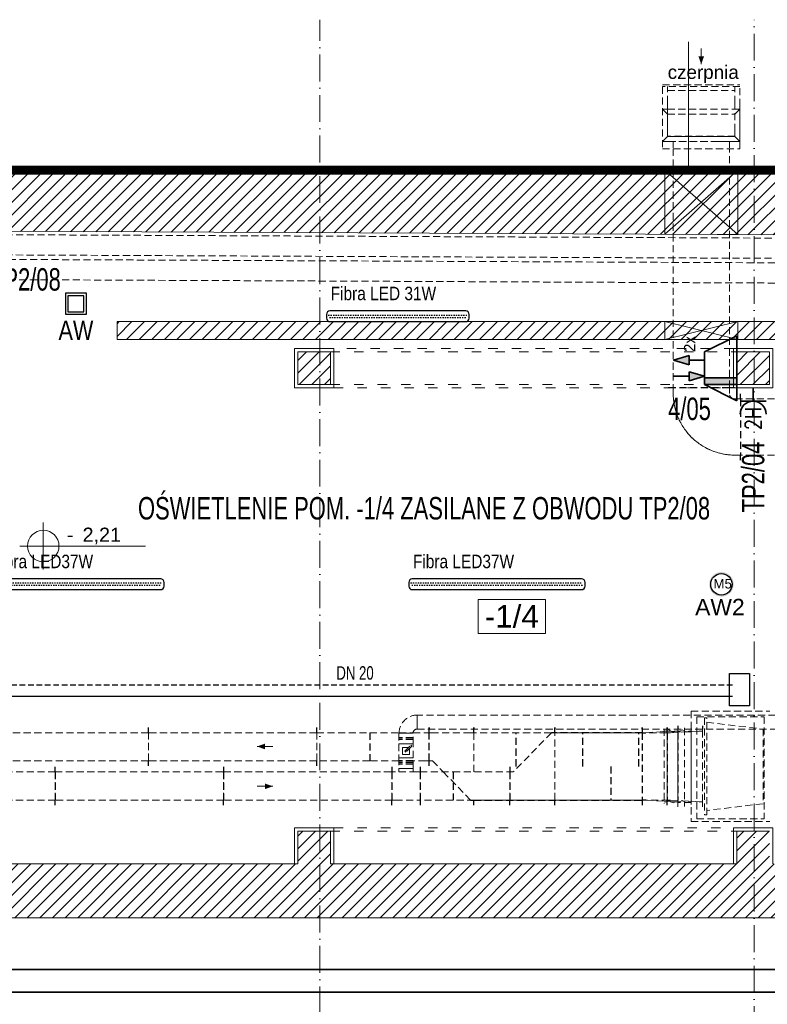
# Model space of a CAD drawing. Header units: millimetres. Extents: x 167773 to 185035, y -114105 to -66770.
# Tile 102 of 114: x 175495 to 176161, y -86889 to -86012. Entities that reach past the tile are written whole.
import ezdxf
from ezdxf.enums import TextEntityAlignment as Align

# ---------------------------------------------------------------- set-up
doc = ezdxf.new("R2010")
doc.units = ezdxf.units.MM
for name, pattern in [('ACAD_ISO03W100', [30, 12, -18]), ('ACAD_ISO10W100', [18, 12, -3, 0, -3]), ('CENTER2', [1.125, 0.75, -0.125, 0.125, -0.125]), ('DASHED', [0.75, 0.5, -0.25]), ('HIDDEN', [9.525, 6.35, -3.175])]:
    doc.linetypes.add(name, pattern=pattern)
doc.layers.get('0').update_dxf_attribs({"lineweight": 9})
for name, color, linetype, lineweight in [('!_ppoz', 24, 'Continuous', 9), ('a-op_leader', 9, 'Continuous', 9), ('a-op_text', 7, 'Continuous', 9), ('a-osie', 20, 'ACAD_ISO10W100', 9), ('b-przebicia', 7, 'Continuous', 9), ('b-przerywana1', 9, 'ACAD_ISO03W100', 9), ('b-ściany', 2, 'Continuous', 9), ('El-koryta_puszki', 1, 'Continuous', 35), ('El_gniazda', 144, 'Continuous', 35), ('EL_Linia SSP', 240, 'Continuous', 35), ('EL_oprawy', 96, 'Continuous', 30), ('h-hatch', 8, 'Continuous', 9), ('i-went_mechaniczna', 100, 'Continuous', 9), ('opis text', 7, 'Continuous', 9), ('TIS_CO_POWROT', 5, 'DASHED', 9), ('TIS_CO_ZASILANIE', 1, 'Continuous', 9)]:
    doc.layers.add(name, color=color, linetype=linetype, lineweight=lineweight)
doc.layers.add('!zakres', color=7, linetype='ACAD_ISO03W100', lineweight=60, true_color=0x8a14ff)
doc.layers.add('El_Oświetlenie awaryjne', color=1, linetype='Continuous')
doc.styles.add('_WENTYLACJA', font='arial.ttf', dxfattribs={"width": 0.7})
doc.styles.add('Arial', font='arial.ttf')
doc.styles.add('arial 0.8', font='arial.ttf', dxfattribs={"width": 0.8})
doc.styles.add('ES1', font='ARIALN.TTF')
doc.styles.add('Malanow_1_100', font='isocpeur.ttf')
doc.styles.add('PPAB_100', font='arial.ttf', dxfattribs={"height": 18})
doc.styles.add('PPAB_50', font='arial.ttf', dxfattribs={"height": 8})
doc.styles.add('ROMANS', font='romans__.ttf', dxfattribs={"height": 0.2})
pattern_1 = [(45, (15000, 0), (-5.61266008, 5.61266008), [])]
pattern_2 = [(0, (8e-13, -4e-12), (1.09375, 2.1875), [0, -2.1875])]

# ---------------------------------------------------------------- blocks, each defined once
blk = doc.blocks.new('kotapozioma')
for p, q in [((49330.12, 104.43), (49330.12, 134.43)), ((49315.12, 119.43), (49395.12, 119.43))]:
    blk.add_line(p, q)
blk.add_circle((49330.12, 119.43), 10)
at = {"layer": 'opis text', "style": 'PPAB_50'}
for tag, p in [('ZNAK', (49345.12, 119.43)), ('WARTOSC', (49355.12, 119.43))]:
    blk.add_attdef(tag, text='', height=9, dxfattribs=at).set_placement(p, align=Align.BOTTOM_LEFT)
blk = doc.blocks.new('A$C1F793472')
at = {"layer": 'EL_Linia SSP'}
h = blk.add_hatch(color=256, dxfattribs=at)
h.set_gradient(color1=(255, 0, 0), color2=(255, 0, 0))
h.paths.add_polyline_path([(5.69, 21.3), (3.61, 28.15), (1.54, 21.3), (3.61, 21.3)])
h = blk.add_hatch(color=1, dxfattribs=at)
h.set_gradient(color1=(255, 0, 0), color2=(255, 0, 0))
h.paths.add_polyline_path([(-3.61, 14.46), (-1.54, 21.3), (-3.61, 21.3)])
h.paths.add_polyline_path([(-3.61, 14.46), (-3.61, 21.3), (-5.69, 21.3)])
h = blk.add_hatch(color=256, dxfattribs=at)
h.set_gradient(color1=(255, 0, 0), color2=(255, 0, 0))
h.paths.add_polyline_path([(-4.23, 0), (-4.23, 14.46), (-7.23, 14.46), (-7.23, 0)])
at = {"layer": 'EL_Linia SSP', "color": 1}
for p, q in [((-3.61, 21.3), (-3.61, 28.15)), ((1.54, 21.3), (3.61, 28.15)), ((5.69, 21.3), (3.61, 28.15)), ((-3.61, 21.3), (-5.69, 21.3)), ((-5.69, 21.3), (-3.61, 14.46)), ((-3.61, 21.3), (-1.54, 21.3)), ((-1.54, 21.3), (-3.61, 14.46)), ((3.61, 21.3), (1.54, 21.3)), ((3.61, 14.46), (3.61, 21.3)), ((3.61, 21.3), (5.69, 21.3)), ((-14.46, 0), (-7.23, 14.46)), ((-7.23, 14.46), (7.23, 14.46)), ((-7.23, 14.46), (-7.23, 0)), ((-4.23, 0), (-4.23, 14.46)), ((14.46, 0), (7.23, 14.46)), ((14.46, 0), (-14.46, 0))]:
    blk.add_line(p, q, dxfattribs=at)
at = {"layer": 'EL_Linia SSP', "color": 1, "linetype": 'CENTER2'}
blk.add_text('2x', height=5, dxfattribs=at).set_placement((7.23, 18.54))
blk = doc.blocks.new('centrala_piwnica')
at = {"layer": 'h-hatch', "linetype": 'HIDDEN', "lineweight": -2}
for p, q in [((-204.51, 304.74, 57.5), (-135.51, 304.74, 57.5)), ((-200.01, 299.74, 108), (-140.01, 299.74, 108)), ((-194.98, 247.89), (-194.98, 35)), ((-144.98, 35), (-144.98, 247.89)), ((-194.98, 35), (-199.48, 35)), ((-144.98, 35), (-194.98, 35)), ((-194.98, 35), (-194.98, 30)), ((-140.48, 35), (-144.98, 35)), ((-144.98, 30), (-144.98, 35)), ((-134.98, 29.5), (-134.98, 25)), ((-134.98, 25), (-139.98, 25)), ((-134.98, 25), (-134.98, -25)), ((-139.98, -25), (-134.98, -25)), ((-134.98, -25), (-134.98, -29.5)), ((-423, -256.55, -9.07), (-423, -269.05, -9.07)), ((-433, -272.8, -9.07), (-439.25, -272.8, -9.07)), ((-439.25, -272.8, -9.07), (-439.25, -282.3, -9.07)), ((-439.25, -272.8, -9.07), (-426.75, -272.8, -9.07)), ((-426.75, -272.8, -9.07), (-433, -272.8, -9.07)), ((-426.75, -282.3, -9.07), (-426.75, -272.8, -9.07)), ((-409.5, -272.3, -112.87), (-412.5, -272.3, -112.87)), ((-375.5, -272.3, -112.87), (-409.5, -272.3, -112.87)), ((-372.5, -272.3, -112.87), (-375.5, -272.3, -112.87)), ((-439.25, -282.3, -9.07), (-433, -282.3, -9.07)), ((-433, -282.3, -9.07), (-439.25, -282.3, -9.07)), ((-439.25, -282.3, -9.07), (-439.25, -294.8, -9.07)), ((-436.12, -285.42, -9.07), (-436.12, -291.68, -9.07)), ((-430.76, -285.42, -9.07), (-436.12, -285.42, -9.07)), ((-434.01, -288.67, -9.07), (-428.7, -283.37, -9.07)), ((-433.12, -289.56, -9.07), (-434.01, -288.67, -9.07)), ((-427.82, -284.25, -9.07), (-433.12, -289.56, -9.07)), ((-433, -282.3, -9.07), (-426.75, -282.3, -9.07)), ((-426.75, -282.3, -9.07), (-433, -282.3, -9.07)), ((-429.87, -291.68, -9.07), (-429.87, -286.31, -9.07)), ((-428.7, -283.37, -9.07), (-427.82, -284.25, -9.07)), ((-426.75, -294.8, -9.07), (-426.75, -282.3, -9.07)), ((-433, -294.8, -9.07), (-439.25, -294.8, -9.07)), ((-439.25, -294.8, -9.07), (-439.25, -304.3, -9.07)), ((-439.25, -294.8, -9.07), (-433, -294.8, -9.07)), ((-436.12, -291.68, -9.07), (-429.87, -291.68, -9.07)), ((-426.75, -294.8, -9.07), (-433, -294.8, -9.07)), ((-433, -294.8, -9.07), (-426.75, -294.8, -9.07)), ((-426.75, -304.3, -9.07), (-426.75, -294.8, -9.07)), ((-412.5, -297.3, -112.87), (-409.5, -297.3, -112.87)), ((-409.5, -297.3, -112.87), (-399.79, -307.3, -112.87)), ((-445.5, -307.3, -9.07), (-445.5, -302.8, -9.07)), ((-439.25, -304.3, -9.07), (-433, -304.3, -9.07)), ((-426.75, -304.3, -9.07), (-439.25, -304.3, -9.07)), ((-439.25, -304.3, -9.07), (-439.25, -307.3, -9.07)), ((-433, -304.3, -9.07), (-426.75, -304.3, -9.07)), ((-426.75, -307.3, -9.07), (-426.75, -304.3, -9.07)), ((-445.5, -332.3, -9.07), (-445.5, -307.3, -9.07)), ((-442.5, -307.3, -9.07), (-445.5, -307.3, -9.07)), ((-423.5, -307.3, -9.07), (-442.5, -307.3, -9.07)), ((-420.5, -307.3, -9.07), (-423.5, -307.3, -9.07)), ((-445.5, -336.8, -9.07), (-445.5, -332.3, -9.07)), ((-445.5, -332.3, -9.07), (-442.5, -332.3, -9.07)), ((-442.5, -332.3, -9.07), (-423.5, -332.3, -9.07)), ((-423.5, -332.3, -9.07), (-420.5, -332.3, -9.07))]:
    blk.add_line(p, q, dxfattribs=at)
at = {"layer": 'h-hatch', "linetype": 'HIDDEN', "lineweight": -2, "extrusion": (-4e-16, 0, -1)}
for p, q in [((-200.01, 288.74, 108), (-200.01, 303.24, 100.93)), ((-140.01, 288.74, 108), (-140.01, 303.24, 100.93))]:
    blk.add_line(p, q, dxfattribs=at)
at = {"layer": 'h-hatch', "linetype": 'HIDDEN', "lineweight": -2, "extrusion": (1, -1e-16, 0)}
for p, q in [((-204.51, 283.24, 104), (-200.01, 278.74, 104)), ((-204.51, 283.24, 104), (-200.01, 283.24, 104)), ((-200.01, 286.74, 104), (-200.01, 288.74, 104)), ((-200.01, 283.74, 104), (-200.01, 286.74, 104)), ((-200.01, 278.74, 104), (-200.01, 283.74, 104)), ((-140.01, 288.74, 104), (-140.01, 286.74, 104)), ((-140.01, 286.74, 104), (-140.01, 283.74, 104)), ((-140.01, 263.74, 104), (-140.01, 283.74, 104)), ((-200.01, 263.74, 104), (-200.01, 278.74, 104)), ((-200.01, 263.74, 104), (-200.01, 258.74, 104)), ((-140.01, 263.74, 104), (-140.01, 258.74, 104)), ((-204.51, 254.24, 104), (-200.01, 258.74, 104)), ((-200.01, 258.74, 104), (-140.01, 258.74, 104)), ((-135.51, 254.24, 104), (-204.51, 254.24, 104))]:
    blk.add_line(p, q, dxfattribs=at)
at = {"layer": 'h-hatch', "linetype": 'HIDDEN'}
for p, q in [((-200.01, 283.24, 75.5), (-140.01, 283.24, 75.5)), ((-135.51, 288.24, 50.43), (-135.51, 247.89, 50.43)), ((-200.01, 278.74, 75.5), (-140.01, 278.74, 75.5)), ((-179, -253.05, 50.43), (-179, -351.55, 50.43)), ((-179, -253.05, 50.43), (-109, -253.05, 50.43)), ((-174, -258.05, 50.43), (-174, -349.05, 50.43)), ((-174, -258.05, 50.43), (-114, -258.05, 50.43)), ((-167, -259.05, 50.43), (-167, -345.55, 50.43)), ((-167, -259.05, 50.43), (-165, -259.05, 50.43)), ((-165, -345.55, 50.43), (-165, -259.05, 50.43)), ((-165, -263.05, 50.43), (-115, -269.05, 50.43)), ((-114, -258.05, 50.43), (-114, -349.05, 50.43)), ((-203, -268.8, 50.43), (-203, -335.8, 50.43)), ((-201, -270.8, 50.43), (-203, -270.8, 50.43)), ((-199, -269.8, 50.43), (-201, -270.8, 50.43)), ((-197, -270.8, 50.43), (-199, -269.8, 50.43)), ((-195, -271.8, 50.43), (-197, -270.8, 50.43)), ((-193, -270.8, 50.43), (-195, -271.8, 50.43)), ((-191, -270.8, 50.43), (-193, -270.8, 50.43)), ((-191, -268.8, 50.43), (-191, -335.8, 50.43)), ((-191, -268.8, 50.43), (-191, -335.8, 50.43)), ((-191, -269.6, 50.43), (-191, -336.6, 50.43)), ((-189, -270.8, 50.43), (-191, -270.8, 50.43)), ((-179, -271.6, 50.43), (-191, -271.6, 50.43)), ((-187, -269.8, 50.43), (-189, -270.8, 50.43)), ((-185, -270.8, 50.43), (-187, -269.8, 50.43)), ((-185, -268.1, 50.43), (-185, -338.1, 50.43)), ((-185, -268.1, 50.43), (-185, -338.1, 50.43)), ((-185, -268.1, 50.43), (-185, -338.1, 50.43)), ((-185, -268.1, 50.43), (-185, -338.1, 50.43)), ((-185, -268.1, 50.43), (-185, -338.1, 50.43)), ((-185, -268.1, 50.43), (-185, -338.1, 50.43)), ((-183, -271.8, 50.43), (-185, -270.8, 50.43)), ((-181, -270.8, 50.43), (-183, -271.8, 50.43)), ((-179, -270.8, 50.43), (-181, -270.8, 50.43)), ((-179, -268.8, 50.43), (-179, -335.8, 50.43)), ((-179, -269.6, 50.43), (-179, -336.6, 50.43)), ((-115, -269.05, 50.43), (-115, -335.55, 50.43)), ((-199, -332.8, 50.43), (-201, -333.8, 50.43)), ((-197, -333.8, 50.43), (-199, -332.8, 50.43)), ((-187, -332.8, 50.43), (-189, -333.8, 50.43)), ((-185, -333.8, 50.43), (-187, -332.8, 50.43)), ((-201, -333.8, 50.43), (-203, -333.8, 50.43)), ((-195, -334.8, 50.43), (-197, -333.8, 50.43)), ((-193, -333.8, 50.43), (-195, -334.8, 50.43)), ((-191, -333.8, 50.43), (-193, -333.8, 50.43)), ((-189, -333.8, 50.43), (-191, -333.8, 50.43)), ((-179, -334.6, 50.43), (-191, -334.6, 50.43)), ((-183, -334.8, 50.43), (-185, -333.8, 50.43)), ((-181, -333.8, 50.43), (-183, -334.8, 50.43)), ((-179, -333.8, 50.43), (-181, -333.8, 50.43)), ((-115, -335.55, 50.43), (-165, -341.55, 50.43)), ((-174, -349.05, 50.43), (-114, -349.05, 50.43)), ((-165, -345.55, 50.43), (-167, -345.55, 50.43)), ((-179, -351.55, 50.43), (-109, -351.55, 50.43))]:
    blk.add_line(p, q, dxfattribs=at)
at = {"layer": 'h-hatch', "linetype": 'HIDDEN', "lineweight": -2, "extrusion": (-1e-16, -1, -3e-16)}
for p, q in [((-135.51, 283.24, 75.5), (-140.01, 278.74, 75.5)), ((-135.51, 283.24, 75.5), (-140.01, 283.24, 75.5)), ((-200.01, 258.74, 75.5), (-200.01, 278.74, 75.5)), ((-135.51, 254.24, 75.5), (-140.01, 258.74, 75.5)), ((-204.51, 254.24, 75.5), (-199.51, 254.24, 75.5)), ((-199.51, 254.24, 75.5), (-140.51, 254.24, 75.5)), ((-140.51, 254.24, 75.5), (-135.51, 254.24, 75.5))]:
    blk.add_line(p, q, dxfattribs=at)
at = {"layer": 'h-hatch', "linetype": 'HIDDEN', "lineweight": -3, "extrusion": (-1e-16, -1, -3e-16)}
blk.add_line((-140.01, 258.74, 75.5), (-200.01, 258.74, 75.5), dxfattribs=at)
at = {"layer": 'h-hatch', "linetype": 'HIDDEN', "lineweight": -2, "extrusion": (-1, -1e-16, -1e-16)}
for p, q in [((-199.48, 254.24, 2.5), (-158.72, 254.24, 2.5)), ((-194.98, 254.24, 2.5), (-194.98, 254.25, 2.5)), ((-194.98, 253.74, 2.5), (-194.98, 254.24, 2.5)), ((-194.98, 248.74, 2.5), (-194.98, 253.74, 2.5)), ((-144.98, 253.74, 2.5), (-144.98, 254.25, 2.5)), ((-144.98, 253.74, 2.5), (-144.98, 248.74, 2.5))]:
    blk.add_line(p, q, dxfattribs=at)
at = {"layer": 'h-hatch', "linetype": 'HIDDEN', "lineweight": -2, "extrusion": (-1, 5.02626e-10, -0.000573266)}
for p, q in [((-158.72, 254.24, 45.25), (-140.51, 254.24, 45.25)), ((-140.51, 254.24, 45.25), (-140.48, 254.24, 45.25))]:
    blk.add_line(p, q, dxfattribs=at)
at = {"layer": 'h-hatch', "linetype": 'HIDDEN', "lineweight": -3}
for p, q in [((-194.98, 35), (-199.48, 35)), ((-144.98, 35), (-194.98, 35)), ((-140.48, 35), (-144.98, 35)), ((-412.5, -269.05, -112.87), (-412.5, -267.8, -112.87)), ((-412.5, -272.3, -112.87), (-412.5, -269.05, -112.87)), ((-372.5, -269.05, -112.87), (-372.5, -267.8, -112.87)), ((-372.5, -272.3, -112.87), (-372.5, -269.05, -112.87)), ((-426.75, -276.8, -9.07), (-439.25, -276.8, -9.07)), ((-426.75, -278.3, -9.07), (-439.25, -278.3, -9.07)), ((-412.5, -297.3, -112.87), (-412.5, -272.3, -112.87)), ((-412.5, -301.8, -112.87), (-412.5, -297.3, -112.87)), ((-426.75, -298.8, -9.07), (-439.25, -298.8, -9.07)), ((-426.75, -300.3, -9.07), (-439.25, -300.3, -9.07)), ((-420.5, -302.8, -9.07), (-420.5, -307.3, -9.07)), ((-420.5, -307.3, -9.07), (-420.5, -332.3, -9.07)), ((-399.79, -307.3, -112.87), (-375.5, -332.3, -112.87)), ((-420.5, -332.3, -9.07), (-420.5, -336.8, -9.07)), ((-375.5, -332.3, -112.87), (-372.5, -332.3, -112.87)), ((-372.5, -336.8, -112.87), (-372.5, -332.3, -112.87))]:
    blk.add_line(p, q, dxfattribs=at)
at = {"layer": 'h-hatch', "linetype": 'HIDDEN', "lineweight": -3, "extrusion": (-1e-16, 0, -1)}
for p, q in [((-134.98, 25), (-134.98, 29.5)), ((-134.98, 25), (-134.98, -25)), ((-134.98, -29.5), (-134.98, -25)), ((-662.5, -272.3, -9.07), (-662.5, -267.8, -9.07)), ((-512.5, -272.3, -9.07), (-512.5, -267.8, -9.07)), ((-300.5, -269.05, -57.87), (-300.5, -267.8, -57.87)), ((-300.5, -272.3, -57.87), (-300.5, -269.05, -57.87)), ((-662.5, -301.8, -9.07), (-662.5, -297.3, -9.07)), ((-512.5, -301.8, -9.07), (-512.5, -297.3, -9.07)), ((-300.5, -336.8, -57.87), (-300.5, -332.3, -57.87))]:
    blk.add_line(p, q, dxfattribs=at)
at = {"layer": 'h-hatch', "linetype": 'HIDDEN', "lineweight": -2, "extrusion": (-1e-16, 0, -1)}
for p, q in [((0.02, 25), (-134.98, 25)), ((0.02, -25), (-134.98, -25)), ((-662.5, -272.3, -9.07), (-662.5, -267.8, -9.07)), ((-662.5, -272.3, -9.07), (-812.5, -272.3, -9.07)), ((-662.5, -297.3, -9.07), (-662.5, -272.3, -9.07)), ((-512.5, -272.3, -9.07), (-662.5, -272.3, -9.07)), ((-303.5, -272.3, -57.87), (-337.5, -307.3, -57.87)), ((-300.5, -272.3, -57.87), (-303.5, -272.3, -57.87)), ((-662.5, -297.3, -9.07), (-812.5, -297.3, -9.07)), ((-662.5, -301.8, -9.07), (-662.5, -297.3, -9.07)), ((-512.5, -297.3, -9.07), (-662.5, -297.3, -9.07)), ((-340.5, -307.3, -57.87), (-340.5, -302.8, -57.87)), ((-340.5, -332.3, -57.87), (-340.5, -307.3, -57.87)), ((-337.5, -307.3, -57.87), (-340.5, -307.3, -57.87)), ((-340.5, -336.8, -57.87), (-340.5, -332.3, -57.87)), ((-337.5, -332.3, -57.87), (-340.5, -332.3, -57.87)), ((-303.5, -332.3, -57.87), (-337.5, -332.3, -57.87)), ((-300.5, -332.3, -57.87), (-303.5, -332.3, -57.87))]:
    blk.add_line(p, q, dxfattribs=at)
at = {"layer": 'h-hatch', "linetype": 'HIDDEN', "lineweight": -2, "extrusion": (1e-16, 0, -1)}
for p, q in [((-422.99, -256.55, -9.07), (-422.99, -262.8, -9.07)), ((77.31, -256.55, -9.07), (-422.99, -256.55, -9.07)), ((-422.99, -262.8, -9.07), (-422.99, -269.05, -9.07)), ((-422.99, -269.05, -9.07), (77.31, -269.05, -9.07))]:
    blk.add_line(p, q, dxfattribs=at)
at = {"layer": 'h-hatch', "linetype": 'HIDDEN', "lineweight": -2, "extrusion": (-1e-16, 1, 2e-16)}
for p, q in [((-512.5, -272.3, -112.87), (-512.5, -267.8, -112.87)), ((-412.5, -272.3, -112.87), (-412.5, -269.05, -112.87)), ((-372.5, -272.3, -112.87), (-372.5, -269.05, -112.87)), ((-300.5, -272.3, -57.87), (-300.5, -269.05, -57.87)), ((-222.5, -272.3, -112.87), (-222.5, -269.05, -112.87)), ((-219.5, -272.3, -112.87), (-194, -270.8, -112.87)), ((-200.5, -272.3, -57.87), (-200.5, -269.05, -57.87)), ((-197.5, -272.3, -57.87), (-172, -270.8, -57.87)), ((-194, -270.8, -112.87), (-191, -270.8, -112.87)), ((-191, -270.8, -112.87), (-191, -269.05, -112.87)), ((-191, -271.92, -112.87), (-191, -270.8, -112.87)), ((-172, -270.8, -57.87), (-169, -270.8, -57.87)), ((-169, -270.8, -57.87), (-169, -269.05, -57.87)), ((-169, -333.8, -57.87), (-169, -270.8, -57.87)), ((-512.5, -297.3, -112.87), (-512.5, -272.3, -112.87)), ((-512.5, -272.3, -112.87), (-465.33, -272.3, -112.87)), ((-465.33, -272.3, -112.87), (-439.24, -272.3, -112.87)), ((-426.72, -272.3, -112.87), (-415.5, -272.3, -112.87)), ((-415.5, -272.3, -112.87), (-412.5, -272.3, -112.87)), ((-412.5, -297.3, -112.87), (-412.5, -272.3, -112.87)), ((-372.5, -307.3, -112.87), (-372.5, -272.3, -112.87)), ((-303.5, -272.3, -112.87), (-372.5, -272.3, -112.87)), ((-300.5, -332.3, -57.87), (-300.5, -272.3, -57.87)), ((-200.5, -272.3, -57.87), (-300.5, -272.3, -57.87)), ((-200.5, -332.3, -57.87), (-200.5, -272.3, -57.87)), ((-200.5, -272.3, -57.87), (-197.5, -272.3, -57.87)), ((-512.5, -301.8, -112.87), (-512.5, -297.3, -112.87)), ((-465.33, -297.3, -112.87), (-512.5, -297.3, -112.87)), ((-439.25, -297.3, -112.87), (-465.33, -297.3, -112.87)), ((-415.5, -297.3, -112.87), (-426.75, -297.3, -112.87)), ((-412.5, -297.3, -112.87), (-415.5, -297.3, -112.87)), ((-412.5, -301.8, -112.87), (-412.5, -297.3, -112.87)), ((-745.5, -307.3, -9.07), (-745.5, -302.8, -9.07)), ((-595.5, -307.3, -9.07), (-595.5, -302.8, -9.07)), ((-420.5, -307.3, -57.87), (-420.5, -302.8, -57.87)), ((-904.22, -307.3, -9.07), (-745.5, -307.3, -9.07)), ((-745.5, -332.3, -9.07), (-745.5, -307.3, -9.07)), ((-745.5, -307.3, -9.07), (-595.5, -307.3, -9.07)), ((-595.5, -332.3, -9.07), (-595.5, -307.3, -9.07)), ((-595.5, -307.3, -9.07), (-445.5, -307.3, -9.07)), ((-420.5, -332.3, -57.87), (-420.5, -307.3, -57.87)), ((-420.5, -307.3, -57.87), (-391.12, -307.3, -57.87)), ((-391.12, -307.3, -57.87), (-343.5, -307.3, -57.87)), ((-343.5, -307.3, -57.87), (-340.5, -307.3, -57.87)), ((-745.5, -332.3, -9.07), (-904.22, -332.3, -9.07)), ((-745.5, -336.8, -9.07), (-745.5, -332.3, -9.07)), ((-595.5, -332.3, -9.07), (-745.5, -332.3, -9.07)), ((-595.5, -336.8, -9.07), (-595.5, -332.3, -9.07)), ((-445.5, -332.3, -9.07), (-595.5, -332.3, -9.07)), ((-420.5, -336.8, -57.87), (-420.5, -332.3, -57.87)), ((-391.12, -332.3, -57.87), (-420.5, -332.3, -57.87)), ((-343.5, -332.3, -57.87), (-391.12, -332.3, -57.87)), ((-372.5, -336.8, -112.87), (-372.5, -332.3, -112.87)), ((-340.5, -332.3, -57.87), (-343.5, -332.3, -57.87)), ((-300.5, -336.8, -57.87), (-300.5, -332.3, -57.87)), ((-300.5, -332.3, -57.87), (-200.5, -332.3, -57.87)), ((-222.5, -336.8, -112.87), (-222.5, -332.3, -112.87)), ((-194, -333.8, -112.87), (-219.5, -332.3, -112.87)), ((-200.5, -336.8, -57.87), (-200.5, -332.3, -57.87)), ((-197.5, -332.3, -57.87), (-200.5, -332.3, -57.87)), ((-172, -333.8, -57.87), (-197.5, -332.3, -57.87)), ((-191, -333.8, -112.87), (-191, -332.68, -112.87)), ((-191, -333.8, -112.87), (-194, -333.8, -112.87)), ((-191, -338.3, -112.87), (-191, -333.8, -112.87)), ((-169, -333.8, -57.87), (-172, -333.8, -57.87)), ((-169, -338.3, -57.87), (-169, -333.8, -57.87))]:
    blk.add_line(p, q, dxfattribs=at)
at = {"layer": 'h-hatch', "linetype": 'HIDDEN', "lineweight": -3, "extrusion": (-1e-16, 1, 2e-16)}
for p, q in [((-412.5, -267.8, -112.87), (-412.5, -269.05, -112.87)), ((-372.5, -267.8, -112.87), (-372.5, -269.05, -112.87)), ((-300.5, -267.8, -57.87), (-300.5, -269.05, -57.87)), ((-222.5, -267.8, -112.87), (-222.5, -269.05, -112.87)), ((-222.5, -269.05, -112.87), (-222.5, -267.8, -112.87)), ((-222.5, -269.05, -112.87), (-222.5, -272.3, -112.87)), ((-200.5, -267.8, -57.87), (-200.5, -269.05, -57.87)), ((-200.5, -269.05, -57.87), (-200.5, -267.8, -57.87)), ((-200.5, -272.3, -57.87), (-200.5, -269.05, -57.87)), ((-191, -266.3, -112.87), (-191, -269.05, -112.87)), ((-191, -271.92, -112.87), (-191, -332.68, -112.87)), ((-169, -266.3, -57.87), (-169, -269.05, -57.87)), ((-465.33, -272.3, -112.87), (-465.33, -297.3, -112.87)), ((-439.24, -272.3, -112.87), (-426.72, -272.3, -112.87)), ((-335, -302.3, -112.87), (-335, -272.3, -112.87)), ((-222.5, -272.3, -112.87), (-303.5, -272.3, -112.87)), ((-275.5, -302.3, -57.87), (-275.5, -272.3, -57.87)), ((-225.5, -302.3, -57.87), (-225.5, -272.3, -57.87)), ((-222.5, -272.3, -112.87), (-222.5, -332.3, -112.87)), ((-222.5, -272.3, -112.87), (-222.5, -332.3, -112.87)), ((-222.5, -272.3, -112.87), (-219.5, -272.3, -112.87)), ((-200.5, -272.3, -57.87), (-200.5, -332.3, -57.87)), ((-426.75, -297.3, -112.87), (-439.25, -297.3, -112.87)), ((-745.5, -307.3, -9.07), (-745.5, -302.8, -9.07)), ((-595.5, -302.8, -9.07), (-595.5, -307.3, -9.07)), ((-445.5, -302.8, -9.07), (-445.5, -307.3, -9.07)), ((-340.5, -302.8, -57.87), (-340.5, -307.3, -57.87)), ((-250.5, -302.3, -57.87), (-250.5, -332.3, -57.87)), ((-745.5, -307.3, -9.07), (-745.5, -332.3, -9.07)), ((-595.5, -307.3, -9.07), (-595.5, -332.3, -9.07)), ((-445.5, -307.3, -9.07), (-445.5, -332.3, -9.07)), ((-391.12, -307.3, -57.87), (-391.12, -332.3, -57.87)), ((-340.5, -307.3, -57.87), (-340.5, -332.3, -57.87)), ((-745.5, -336.8, -9.07), (-745.5, -332.3, -9.07)), ((-595.5, -336.8, -9.07), (-595.5, -332.3, -9.07)), ((-445.5, -336.8, -9.07), (-445.5, -332.3, -9.07)), ((-372.5, -332.3, -112.87), (-222.5, -332.3, -112.87)), ((-340.5, -336.8, -57.87), (-340.5, -332.3, -57.87)), ((-222.5, -332.3, -112.87), (-222.5, -336.8, -112.87)), ((-219.5, -332.3, -112.87), (-222.5, -332.3, -112.87)), ((-200.5, -336.8, -57.87), (-200.5, -332.3, -57.87))]:
    blk.add_line(p, q, dxfattribs=at)
at = {"layer": 'h-hatch', "linetype": 'HIDDEN', "elevation": 100.93}
blk.add_lwpolyline([(-204.51, 247.89), (-135.51, 247.89), (-135.51, 303.24), (-204.51, 303.24)], close=True, dxfattribs=at)
at = {"layer": 'h-hatch', "linetype": 'HIDDEN', "lineweight": -2}
for centre, major_axis, end_param in [((-139.98, 30), (-55, 0), 1.570796), ((-423, -272.8, -9.07), (0, 16.25), 1.570818), ((-433, -288.55, -9.07), (0, 0.4), 3.141593), ((-433, -288.55, -9.07), (0, 0.4), 3.141593), ((-433, -288.55, -9.07), (0, -0.4), 3.141593), ((-433, -288.55, -9.07), (0, -0.4), 3.141593)]:
    blk.add_ellipse(centre, major_axis=major_axis, ratio=1, start_param=0, end_param=end_param, dxfattribs=at)
at = {"layer": 'h-hatch', "linetype": 'HIDDEN', "lineweight": -2, "extrusion": (-1e-16, 1.29091e-16, -1)}
blk.add_ellipse((-139.98, 30), major_axis=(0, -55), ratio=1, start_param=0, end_param=1.570796, dxfattribs=at)
blk.add_ellipse((-139.98, 30), major_axis=(0, -55), ratio=1, start_param=0, end_param=1.570796, dxfattribs=at)
at = {"layer": 'h-hatch', "linetype": 'HIDDEN', "lineweight": -2, "extrusion": (-1e-16, 0, -1)}
blk.add_ellipse((-139.98, 30), major_axis=(0, -5), ratio=1, start_param=0, end_param=1.570796, dxfattribs=at)
blk.add_ellipse((-139.98, 30), major_axis=(0, -5), ratio=1, start_param=0, end_param=1.570796, dxfattribs=at)
at = {"layer": 'h-hatch', "linetype": 'HIDDEN', "lineweight": -2, "extrusion": (0, 0, -1)}
blk.add_ellipse((-423, -272.8, -9.07), major_axis=(-3.75, 0), ratio=1, start_param=0, end_param=1.570889, dxfattribs=at)
at = {"layer": 'TIS_CO_POWROT', "lineweight": 30, "ltscale": 10}
blk.add_line((-142.15, -229.97, 50.43), (-856.53, -229.97, 50.43), dxfattribs=at)
at = {"layer": 'TIS_CO_ZASILANIE', "lineweight": 30}
for p, q in [((-144.86, -219.55, 50.43), (-127.18, -219.55, 50.43)), ((-144.86, -248.5, 50.43), (-144.86, -219.55, 50.43)), ((-127.18, -219.55, 50.43), (-127.18, -248.5, 50.43)), ((-142.15, -239.97, 50.43), (-846.53, -239.97, 50.43)), ((-127.18, -248.5, 50.43), (-144.86, -248.5, 50.43))]:
    blk.add_line(p, q, dxfattribs=at)
blk = doc.blocks.new('strzalka')
at = {"layer": 'h-hatch'}
blk.add_lwpolyline([(0, 14, 0, 5, 0), (0, 7, 0, 0, 0)], format="xyseb", dxfattribs=at)
blk.add_lwpolyline([(0, 0), (0, 14)], dxfattribs=at)
blk = doc.blocks.new('LED 37W')
h = blk.add_hatch()
h.set_pattern_fill('DOTS', color=256, scale=35)
h.set_pattern_definition(pattern_2)
h.paths.add_polyline_path([(76.5, 2.75), (-76.5, 2.75), (-76.5, -2.75), (76.5, -2.75)])
blk.add_lwpolyline([(-75.5, -4.75), (75.5, -4.75, 0.414214), (78.5, -1.75), (78.5, 1.75, 0.414214), (75.5, 4.75), (-75.5, 4.75, 0.414214), (-78.5, 1.75), (-78.5, -1.75, 0.414214)], format="xyb", close=True)
at = {"style": 'ES1', "flags": 1}
blk.add_attdef('TYP', (-74.8, 30.4), '', height=12, rotation=360, dxfattribs=at)
at = {"style": 'ES1'}
blk.add_attdef('KOD', (-74.8, 14.37), '', height=12, rotation=360, dxfattribs=at)
blk = doc.blocks.new('*U443')
h = blk.add_hatch(color=256)
h.paths.add_polyline_path([(-13.5, 0, 1), (13.5, 0, 1)])
h.paths.add_polyline_path([(11.8, 0, -1), (-11.8, 0, -1)], flags=16)
blk.add_circle((0, 0), 11.8)
at = {"attachment_point": 1, "style": 'Malanow_1_100'}
for s, insert, char_height in [('{\\fArial|b0|i0|c238|p34;M5}', (-8.8, 5.9), 10.5), ('{\\fArial|b0|i0|c238|p34;AW2}', (-28.9, -16), 18)]:
    blk.add_mtext_dynamic_manual_height_columns(s, width=42.979, gutter_width=669.5, heights=[0], dxfattribs=dict(at, insert=insert, char_height=char_height))
blk = doc.blocks.new('AW')
for points in [[(-6.25, -6.25), (6.25, -6.25), (6.25, 6.25), (-6.25, 6.25)], [(-4.75, -4.75), (4.75, -4.75), (4.75, 4.75), (-4.75, 4.75)]]:
    blk.add_lwpolyline(points, close=True)
at = {"style": 'arial 0.8', "width": 0.8}
blk.add_text('AW', height=11.5, dxfattribs=at).set_placement((0, -10), align=Align.TOP_CENTER)
blk = doc.blocks.new('LED 31W')
h = blk.add_hatch()
h.set_pattern_fill('DOTS', color=256, scale=35)
h.set_pattern_definition(pattern_2)
h.paths.add_polyline_path([(61.5, 2.75), (-61.5, 2.75), (-61.5, -2.75), (61.5, -2.75)])
blk.add_lwpolyline([(-60.5, -4.75), (60.5, -4.75, 0.414214), (63.5, -1.75), (63.5, 1.75, 0.414214), (60.5, 4.75), (-60.5, 4.75, 0.414214), (-63.5, 1.75), (-63.5, -1.75, 0.414214)], format="xyb", close=True)
at = {"style": 'ES1', "flags": 1}
blk.add_attdef('TYP', (-59.8, 30.4), '', height=12, rotation=360, dxfattribs=at)
at = {"style": 'ES1'}
blk.add_attdef('KOD', (-59.8, 14.37), '', height=12, rotation=360, dxfattribs=at)
blk = doc.blocks.new('gniazdo3')
at = {"color": 0, "linetype": 'Continuous'}
blk.add_line((4.94, -4.8), (4.94, 4.8), dxfattribs=at)
at = {"color": 0}
blk.add_line((4.94, 0), (0, 0), dxfattribs=at)
at = {"color": 0, "linetype": 'Continuous', "extrusion": (0, 0, -1)}
blk.add_ellipse((9.74, 0), major_axis=(-3.39, 3.39), ratio=1, start_param=3.926993, end_param=7.068585, dxfattribs=at)
at = {"color": 0, "linetype": 'Continuous', "style": 'ROMANS', "width": 0.8, "flags": 4}
blk.add_attdef('NR', text='', height=6, dxfattribs=at).set_placement((14.48, 0), align=Align.MIDDLE_CENTER)

msp = doc.modelspace()

# ---------------------------------------------------------------- hatches: boundary and pattern name
at = {"layer": 'h-hatch'}
h = msp.add_hatch(dxfattribs=at)
h.set_pattern_fill('ANSI31', color=256, scale=2.5, style=0)
h.paths.add_polyline_path([(181080.67, -82332.89), (180067.67, -82332.89), (180067.67, -81166.89), (180240.88, -81166.89), (180240.88, -81123.89), (179127.51, -81123.89), (179013.33, -80404.92), (180240.24, -80182.22), (180232.49, -80139.49), (178967.15, -80369.16), (179093.84, -81166.89), (179150.59, -81166.89), (178946.47, -82324.89), (178009.67, -82324.89), (178009.67, -81166.89), (178152.82, -81166.89), (178152.82, -81124.89), (177043.67, -81124.89), (176929.33, -80404.92), (178152.82, -80182.84), (178145.07, -80140.11), (176887.08, -80368.45), (177013.89, -81166.89), (177091.65, -81166.89), (176984.65, -82330.89), (176863.67, -82330.89), (176863.67, -82385.89), (177009.67, -82385.89), (177009.67, -82605.89), (176863.67, -82605.89), (176863.67, -82660.89), (177844.46, -82660.89), (176938.64, -86145.89), (175326.44, -86145.89), (175326.44, -86199.77), (176979.55, -86207.12), (177915.59, -82605.89), (177039.67, -82605.89), (177039.67, -82330.89), (177152.17, -81166.89), (177341.67, -81166.89), (177341.67, -82385.89), (177877.67, -82385.89), (177877.67, -82332.89), (177372.67, -82332.89), (177372.67, -81166.89), (177957.67, -81166.89), (177957.67, -82385.89), (178994.62, -82385.89), (179209.49, -81166.89), (179409.67, -81166.89), (179409.67, -82385.89), (179945.67, -82385.89), (179945.67, -82332.89), (179438.67, -82332.89), (179438.67, -81166.89), (180025.67, -81166.89), (180025.67, -82385.89), (181039.67, -82385.89), (181039.67, -83832.89), (180452.67, -83832.89), (180452.67, -82605.89), (180423.67, -82605.89), (180423.67, -83832.89), (180253.08, -83832.89), (180097.28, -82605.89), (180044.53, -82605.89), (180044.53, -82666.85), (180192.59, -83832.89), (180128.78, -83832.89), (179993.7, -84621.47), (181261.85, -84863.62), (181269.97, -84821.1), (180044.2, -84587.08), (180165.67, -83877.89), (181270.67, -83877.89), (181270.67, -83832.89), (181080.67, -83832.89)])
h = msp.add_hatch(dxfattribs=at)
h.set_pattern_fill('ANSI31', color=256, scale=2.5, style=0)
h.paths.add_polyline_path([(176547.44, -86280.91), (176547.44, -86280.91), (175581.44, -86280.89), (175581.44, -86296.89), (176510.44, -86296.89), (176510.44, -86307.89), (176490.44, -86307.89), (176490.44, -86336.89), (176510.44, -86336.89), (176510.44, -86734.89), (176490.44, -86734.89), (176490.44, -86763.89), (176162.44, -86763.89), (176162.44, -86734.89), (176133.44, -86734.89), (176133.44, -86763.89), (175771.44, -86763.89), (175771.44, -86734.89), (175742.44, -86734.89), (175742.44, -86763.89), (175450.44, -86763.89), (175450.44, -86811.89), (176547.44, -86811.89)])
h = msp.add_hatch(dxfattribs=at)
h.set_pattern_fill('ANSI31', color=256, scale=2.5, style=0)
h.set_pattern_definition(pattern_1)
h.paths.add_polyline_path([(175771.44, -86307.89), (175742.44, -86307.89), (175742.44, -86336.89), (175771.44, -86336.89)])
h = msp.add_hatch(dxfattribs=at)
h.set_pattern_fill('ANSI31', color=256, scale=2.5, style=0)
h.set_pattern_definition(pattern_1)
h.paths.add_polyline_path([(176162.44, -86307.89), (176133.44, -86307.89), (176133.44, -86336.89), (176162.44, -86336.89)])

# ---------------------------------------------------------------- linework, layer by layer
at = {"layer": '!_ppoz', "linetype": 'ACAD_ISO03W100', "ltscale": 0.7}
for p, q in [((176130.44, -86304.89), (175774.44, -86304.89)), ((175774.44, -86339.89), (176130.44, -86339.89)), ((175774.44, -86731.89), (176130.44, -86731.89))]:
    msp.add_line(p, q, dxfattribs=at)
at = {"layer": '!_ppoz'}
for points in [[(175739.44, -86304.89), (175774.44, -86304.89), (175774.44, -86339.89), (175739.44, -86339.89)], [(176130.44, -86304.89), (176165.44, -86304.89), (176165.44, -86339.89), (176130.44, -86339.89)]]:
    msp.add_lwpolyline(points, close=True, dxfattribs=at)
for points in [[(175739.44, -86763.89), (175739.44, -86731.89), (175774.44, -86731.89), (175774.44, -86763.89)], [(176130.44, -86763.89), (176130.44, -86731.89), (176165.44, -86731.89), (176165.44, -86763.89)]]:
    msp.add_lwpolyline(points, dxfattribs=at)
at = {"layer": '!zakres', "linetype": 'DASHED', "ltscale": 60, "const_width": 8, "flags": 128}
msp.add_lwpolyline([(177165.95, -86145.89), (179254.44, -86145.89), (179254.44, -87087.89), (175743.44, -87087.89), (175743.44, -87085.89), (170976.44, -87085.89), (170976.44, -86757.89), (171105.44, -86757.89), (171105.44, -86186.89), (170976.44, -86186.89), (170976.44, -86145.89), (176979.97, -86145.89), (177896.19, -82620.89), (177326.67, -82620.89), (177326.67, -82317.89)], dxfattribs=at)
at = {"layer": 'a-op_leader', "elevation": -50.43}
msp.add_lwpolyline([(176090.27, -86145.89), (176090.27, -86031.64)], dxfattribs=at)
at = {"layer": 'a-op_leader'}
msp.add_circle((176090.27, -86145.89), 3, dxfattribs=at)
at = {"layer": 'a-op_text', "ltscale": 0.5}
msp.add_lwpolyline([(175902.99, -86558.57), (175902.99, -86528.57), (175962.99, -86528.57), (175962.99, -86558.57)], close=True, dxfattribs=at)
at = {"layer": 'a-osie', "ltscale": 2}
for p, q in [((175761.94, -88232.89), (175761.94, -86011.89)), ((176148.94, -87311.89), (176148.94, -86011.89))]:
    msp.add_line(p, q, dxfattribs=at)
at = {"layer": 'b-przebicia'}
for p, q in [((176069.23, -86203.07), (176134.23, -86145.89)), ((176069.23, -86145.89), (176134.23, -86203.36)), ((176069.23, -86280.9), (176134.23, -86296.89)), ((176069.23, -86296.89), (176134.23, -86280.9))]:
    msp.add_line(p, q, dxfattribs=at)
for points in [[(176069.23, -86203.07), (176134.23, -86203.36), (176134.23, -86145.89), (176069.23, -86145.89)], [(176069.23, -86296.89), (176134.23, -86296.89), (176134.23, -86280.9), (176069.23, -86280.9)]]:
    msp.add_lwpolyline(points, close=True, dxfattribs=at)
at = {"layer": 'b-przerywana1', "ltscale": 0.7}
for p, q in [((175771.44, -86307.89), (176133.44, -86307.89)), ((175771.44, -86336.89), (176133.44, -86336.89)), ((175771.44, -86734.89), (176133.44, -86734.89))]:
    msp.add_line(p, q, dxfattribs=at)
at = {"layer": 'b-ściany'}
for p, q in [((173445.44, -86145.89), (176938.64, -86145.89)), ((175009.44, -86198.36), (176979.55, -86207.12)), ((175581.44, -86280.89), (176547.44, -86280.91)), ((175581.44, -86280.89), (175581.44, -86296.89)), ((175581.44, -86296.89), (176510.44, -86296.89)), ((175771.44, -86734.89), (175742.44, -86734.89)), ((175742.44, -86734.89), (175742.44, -86763.89)), ((175771.44, -86763.89), (175771.44, -86734.89)), ((176162.44, -86734.89), (176133.44, -86734.89)), ((176133.44, -86734.89), (176133.44, -86763.89)), ((175450.44, -86763.89), (175742.44, -86763.89)), ((175771.44, -86763.89), (176133.44, -86763.89)), ((175450.44, -86811.89), (176547.44, -86811.89))]:
    msp.add_line(p, q, dxfattribs=at)
for points in [[(175771.44, -86307.89), (175742.44, -86307.89), (175742.44, -86336.89), (175771.44, -86336.89)], [(176162.44, -86307.89), (176133.44, -86307.89), (176133.44, -86336.89), (176162.44, -86336.89)]]:
    msp.add_lwpolyline(points, close=True, dxfattribs=at)
at = {"layer": 'El-koryta_puszki'}
msp.add_lwpolyline([(173498.44, -86878.15), (176838.44, -86878.15), (176838.44, -86858.15), (173498.44, -86858.15)], close=True, dxfattribs=at)
at = {"layer": 'h-hatch', "linetype": 'HIDDEN'}
for points in [[(173333.44, -86421.89), (173333.44, -86193.91), (175061.54, -86201.59, -0.412912), (175084.44, -86224.59), (175084.44, -86269.71, 0.412912), (175089.42, -86274.71), (175139.42, -86274.94, 0.415516), (175144.44, -86269.94), (175144.44, -86225.06, -0.415516), (175167.54, -86202.06), (176549.53, -86208.2)], [(173313.44, -86421.89), (173313.44, -86215.82), (175039.54, -86223.49, -0.412912), (175062.44, -86246.49), (175062.44, -86291.62, 0.412912), (175067.42, -86296.62), (175161.42, -86297.03, 0.415516), (175166.44, -86292.03), (175166.44, -86247.16, -0.415516), (175189.54, -86224.16), (176549.45, -86230.2)], [(173351.44, -86421.89), (173351.44, -86211.99), (175061.46, -86219.59, -0.412912), (175066.44, -86224.59), (175066.44, -86269.71, 0.412912), (175089.34, -86292.71), (175139.34, -86292.94, 0.415516), (175162.44, -86269.94), (175162.44, -86225.06, -0.415516), (175167.46, -86220.06), (176549.46, -86226.2)], [(173331.44, -86421.89), (173331.44, -86233.9), (175039.46, -86241.49, -0.412912), (175044.44, -86246.49), (175044.44, -86291.62, 0.412912), (175067.34, -86314.62), (175161.34, -86315.03, 0.415516), (175184.44, -86292.03), (175184.44, -86247.16, -0.415516), (175189.46, -86242.16), (176549.44, -86248.2)]]:
    msp.add_lwpolyline(points, format="xyb", dxfattribs=at)

# ---------------------------------------------------------------- block references
at = {"layer": 'El_gniazda'}
ref = msp.add_blockref('gniazdo3', (176147.94, -86339.89), dxfattribs=dict(at, xscale=-2.399999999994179, yscale=2.399999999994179, zscale=2.399999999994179, rotation=90))
ref.add_attrib('NR', '2H', dxfattribs={"linetype": 'Continuous', "height": 14.4, "rotation": 90, "style": 'ROMANS', "width": 0.8}).set_placement((176147.94, -86367.2), align=Align.MIDDLE_CENTER)
at = {"layer": 'EL_Linia SSP', "xscale": 2, "yscale": 2, "zscale": 2, "rotation": 90}
msp.add_blockref('A$C1F793472', (176133.44, -86322.39), dxfattribs=at)
at = {"layer": 'EL_oprawy'}
msp.add_blockref('LED 31W', (175831.44, -86276.14), dxfattribs=at).add_auto_attribs({'KOD': 'Fibra LED 31W'})
at = {"layer": 'EL_oprawy', "ltscale": 0.5}
for p in [(175544.72, -86514.89), (175919.72, -86514.89)]:
    msp.add_blockref('LED 37W', p, dxfattribs=at).add_auto_attribs({'KOD': 'Fibra LED37W'})
at = {"layer": 'El_Oświetlenie awaryjne'}
for name, p, xscale, yscale, zscale in [('AW', (175544.72, -86264.89), 1.5, 1.5, 1.5), ('*U443', (176119.72, -86514.89), 0.8099999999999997, 0.8099999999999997, 0.8099999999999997)]:
    msp.add_blockref(name, p, dxfattribs=dict(at, xscale=xscale, yscale=yscale, zscale=zscale))
at = {"layer": 'h-hatch'}
for p, rotation in [((176101.73, -86037.56, 7.07), 180), ((175720.08, -86659.36), 90), ((175706.08, -86694.85), 270)]:
    msp.add_blockref('strzalka', p, dxfattribs=dict(at, rotation=rotation))
at = {"layer": 'i-went_mechaniczna'}
msp.add_blockref('centrala_piwnica', (176271.76, -86374.79, -50.43), dxfattribs=at)
at = {"layer": 'opis text', "xscale": 1.399999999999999, "yscale": 1.399999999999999, "zscale": 1.399999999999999}
msp.add_blockref('kotapozioma', (106453.48, -86648.01), dxfattribs=at).add_auto_attribs({'WARTOSC': '2,21', 'ZNAK': '-'})

# ---------------------------------------------------------------- texts
at = {"layer": 'a-op_text', "style": '_WENTYLACJA', "width": 0.7}
msp.add_text('DN 20', height=12, dxfattribs=at).set_placement((175776.71, -86599.84, -2857.5))
at = {"layer": 'a-op_text', "ltscale": 0.5, "style": 'PPAB_100'}
for s, insert, char_height, width, attachment_point in [('{\\fArial|b0|i0|c238|p34;czerpnia}', (176071.84, -86052.65), 12, 284.3948, 1), ('-1/{\\fArial|b0|i0|c238|p34;4}', (175932.99, -86543.57), 20, 60, 5)]:
    msp.add_mtext(s, dxfattribs=dict(at, insert=insert, char_height=char_height, width=width, attachment_point=attachment_point))
at = {"layer": 'El_gniazda', "style": 'Arial', "width": 0.7}
for s, p in [('OŚWIETLENIE POM. -1/3 ZASILANE Z OBWODU TP2/08', (175276.43, -86253.24, -52)), ('OŚWIETLENIE POM. -1/4 ZASILANE Z OBWODU TP2/08', (175854.82, -86457.14))]:
    msp.add_text(s, height=20, dxfattribs=at).set_placement(p, align=Align.CENTER)
msp.add_text('TP2/04', height=20, rotation=90, dxfattribs=at).set_placement((176157.91, -86419.3), align=Align.CENTER)
at = {"layer": 'EL_Linia SSP', "style": 'Arial', "width": 0.7}
msp.add_text('4/05', height=20, dxfattribs=at).set_placement((176091.29, -86368.56, -50.43), align=Align.CENTER)

doc.saveas('drawing.dxf')
